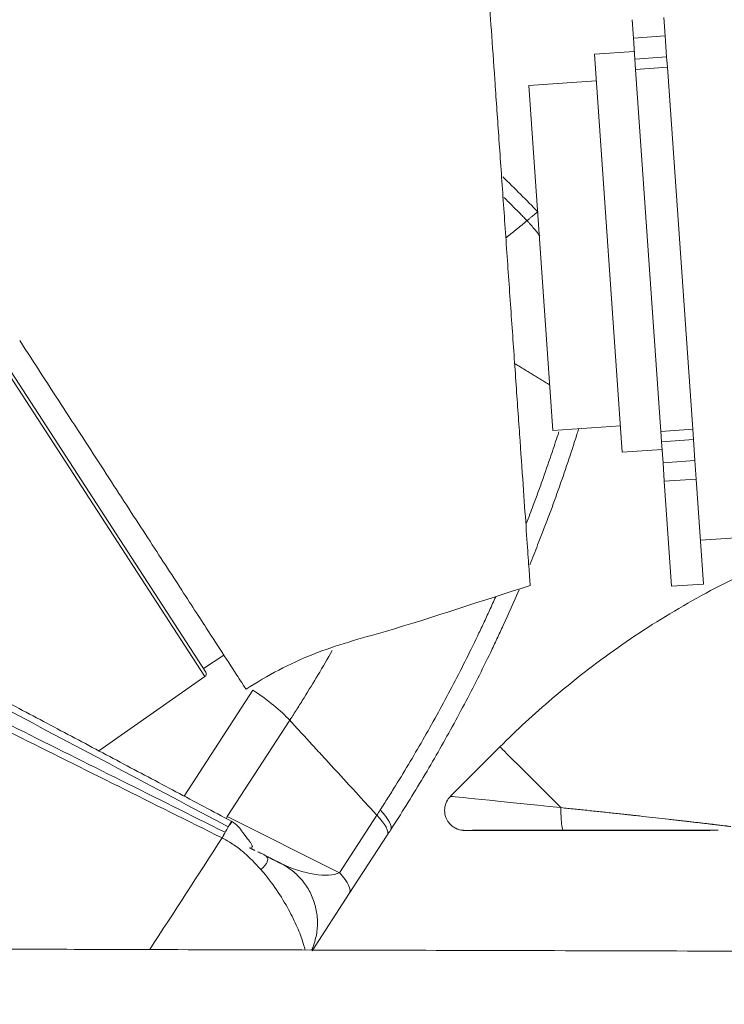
# Model space of a CAD drawing. Header units: millimetres. Extents: x -8 to 594, y 0 to 420.
# Tile 56 of 249: x 210 to 215, y 138 to 145. Entities that reach past the tile are written whole.
import ezdxf

# ---------------------------------------------------------------- set-up
doc = ezdxf.new("R2010")
doc.units = ezdxf.units.MM
doc.layers.add('1', color=7, linetype='Continuous', true_color=0xffffff)
doc.styles.add('Calibri', font='txt')
doc.dimstyles.get("Standard").update_dxf_attribs({"dimtxt": 0.18, "dimasz": 0.18, "dimexe": 0.18, "dimexo": 0.0625, "dimgap": 0.09, "dimtad": 0, "dimtih": 1, "dimtoh": 1, "dimdec": 4, "dimzin": 0, "dimdsep": 46, "dimtxsty": 'Standard', "dimcen": 0.09, "dimadec": 0, "dimazin": 0, "dimtfac": 1, "dimtdec": 4, "dimtofl": 0, "dimtmove": 0, "dimatfit": 3, "dimfxl": 0, "dimtolj": 1, "dimtzin": 0, "dimarcsym": 0})

# ---------------------------------------------------------------- blocks, each defined once
blk = doc.blocks.new('_U10')
at = {"layer": '1', "color": 18, "lineweight": 13}
for p, q in [((231.6494, 186.7855), (348.276, 186.7855)), ((346.276, 186.7855), (346.276, 152.3475)), ((346.276, 105.4567), (346.276, 139.8946)), ((192.5082, 105.4567), (348.276, 105.4567))]:
    blk.add_line(p, q, dxfattribs=at)
at = {"layer": '1', "color": 18}
for points in [[(346.276, 186.7855), (347.2139, 183.2855), (345.3382, 183.2855)], [(346.276, 105.4567), (345.3382, 108.9567), (347.2139, 108.9567)]]:
    blk.add_solid(points, dxfattribs=at)
at = {"layer": '1', "color": 18, "linetype": 'Continuous', "lineweight": 13, "char_height": 3.5, "attachment_point": 7, "rotation": 90, "line_spacing_factor": 1.399613, "style": 'Calibri'}
for s, insert in [('\\fCalibri|b0|i0;\\W1.0000;LIFTING STROPS* EYE', (356.9391, 122.4309)), ('\\fCalibri|b0|i0;\\W1.0000;2.28', (349.6162, 141.5521))]:
    blk.add_mtext(s, dxfattribs=dict(at, insert=insert))
blk = doc.blocks.new('_U11')
at = {"layer": '1', "color": 18, "lineweight": 13}
for p, q in [((146.8636, 141.1788), (71.4164, 141.1788)), ((73.4164, 141.1788), (73.4164, 96.4505)), ((254.8729, 105.4613), (71.4164, 105.4613))]:
    blk.add_line(p, q, dxfattribs=at)
at = {"layer": '1', "color": 18}
for points in [[(73.4164, 141.1788), (74.3542, 137.6788), (72.4786, 137.6788)], [(73.4164, 105.4613), (72.4786, 108.9613), (74.3542, 108.9613)]]:
    blk.add_solid(points, dxfattribs=at)
at = {"layer": '1', "color": 18, "linetype": 'Continuous', "lineweight": 13, "char_height": 3.5, "attachment_point": 7, "rotation": 90, "line_spacing_factor": 1.399613, "style": 'Calibri'}
for s, insert in [('\\fCalibri|b0|i0;\\W1.0000;0.71', (76.7565, 85.6551)), ('\\fCalibri|b0|i0;\\W1.0000;BOW DEFLEATED', (76.7565, 44.5569))]:
    blk.add_mtext(s, dxfattribs=dict(at, insert=insert))
blk = doc.blocks.new('_U13')
at = {"layer": '1', "color": 18, "lineweight": 13}
for p, q in [((115.9572, 152.2661), (52.7271, 152.2661)), ((54.7271, 152.2661), (54.7271, 135.0899)), ((54.7271, 105.4607), (54.7271, 122.637)), ((252.5082, 105.4607), (52.7271, 105.4607))]:
    blk.add_line(p, q, dxfattribs=at)
at = {"layer": '1', "color": 18}
for points in [[(54.7271, 152.2661), (55.6649, 148.7661), (53.7892, 148.7661)], [(54.7271, 105.4607), (53.7892, 108.9607), (55.6649, 108.9607)]]:
    blk.add_solid(points, dxfattribs=at)
at = {"layer": '1', "color": 18, "linetype": 'Continuous', "lineweight": 13, "insert": (58.0672, 124.2945), "char_height": 3.5, "attachment_point": 7, "rotation": 90, "line_spacing_factor": 1.399613, "style": 'Calibri'}
blk.add_mtext('\\fCalibri|b0|i0;\\W1.0000;0.94', dxfattribs=at)

msp = doc.modelspace()

# ---------------------------------------------------------------- linework, layer by layer
at = {"layer": '1', "color": 155, "linetype": 'Continuous', "lineweight": 18}
for p, q in [((214.4107, 145.1971), (214.401, 145.3359)), ((214.6404, 145.3527), (214.6501, 145.2138)), ((214.4107, 145.1971), (214.4217, 145.0395)), ((214.6611, 145.0562), (214.6501, 145.2138)), ((214.4177, 145.0971), (214.1184, 145.0761)), ((214.1184, 145.0761), (214.3277, 142.0835)), ((214.4217, 145.0395), (214.4272, 144.9613)), ((214.6666, 144.9781), (214.6611, 145.0562)), ((214.4272, 144.9613), (214.6175, 142.2401)), ((214.8569, 142.2569), (214.6666, 144.9781)), ((214.1324, 144.8766), (213.6236, 144.8411)), ((213.6236, 144.8411), (213.805, 142.2474)), ((209.6423, 142.8241), (211.1959, 140.4318)), ((213.805, 142.2474), (214.3137, 142.283)), ((214.6175, 142.2401), (214.6229, 142.1619)), ((214.8623, 142.1787), (214.8569, 142.2569)), ((214.6229, 142.1619), (214.6339, 142.0044)), ((214.8734, 142.0211), (214.8623, 142.1787)), ((214.3277, 142.0835), (214.6269, 142.1044)), ((214.6436, 141.8655), (214.6339, 142.0044)), ((214.8734, 142.0211), (214.8831, 141.8823)), ((214.6988, 141.0769), (214.6436, 141.8655)), ((214.8831, 141.8823), (214.9382, 141.0936)), ((214.9152, 141.4228), (215.9626, 141.4961)), ((214.6988, 141.0769), (214.9382, 141.0936)), ((211.1779, 140.4595), (211.3318, 140.5595)), ((210.3921, 139.8391), (211.1891, 140.3972)), ((213.4074, 139.8697), (213.0353, 139.4975)), ((213.4074, 139.8697), (213.0353, 139.4975)), ((212.5596, 139.2052), (212.2747, 138.7665)), ((212.2747, 138.7665), (211.9952, 138.3361))]:
    msp.add_line(p, q, dxfattribs=at)
at = {"layer": '1', "color": 155, "linetype": 'Continuous', "lineweight": 13}
for p, q in [((214.6501, 145.2138), (214.4107, 145.1971)), ((214.4217, 145.0395), (214.6611, 145.0562)), ((214.6666, 144.9781), (214.4272, 144.9613)), ((209.6217, 142.8107), (211.1891, 140.3972)), ((214.6175, 142.2401), (214.8569, 142.2569)), ((214.8623, 142.1787), (214.6229, 142.1619)), ((214.6339, 142.0044), (214.8734, 142.0211)), ((214.8831, 141.8823), (214.6436, 141.8655)), ((211.0334, 139.4987), (211.5505, 140.2951)), ((211.827, 140.0691), (211.3565, 139.3446)), ((211.3565, 139.3446), (212.2012, 138.9235)), ((212.2012, 138.9235), (212.4818, 139.3557))]:
    msp.add_line(p, q, dxfattribs=at)
at = {"layer": '1', "color": 155, "linetype": 'Continuous', "lineweight": 18}
msp.add_arc((211.1746, 140.418), 0.0254, 305, 32.99999, dxfattribs=at)
at = {"layer": '1', "color": 155, "linetype": 'Continuous', "lineweight": 13}
for centre, major_axis, ratio, start_param, end_param in [((213.9687, 139.3085), (-0.5614, 0.5612), 0.001233, 4.89715, 6.2842), ((213.9687, 139.3085), (-0.5614, 0.5612), 0.001233, 4.89715, 6.2842), ((214.0518, 139.3916), (-1.0165, 0.1059), 0.001347, 4.896049, 6.281158), ((214.0518, 139.3916), (-1.0165, 0.1059), 0.001347, 4.896049, 6.281158), ((212.1653, 139.5161), (-0.4193, 0.2723), 0.240411, 3.141593, 3.929638), ((213.8857, 139.3927), (0.0001, -0.15), 0.130129, 4.581229, 6.281427), ((213.8857, 139.3927), (0.0001, -0.15), 0.130129, 4.581229, 6.281427), ((211.4602, 139.3101), (-0.0669, -0.1342), 0.72566, 4.814882, 4.924363), ((214.0518, 139.2416), (0.9104, 0.0002), 0.001233, 2.84814, 3.880924), ((214.0518, 139.2416), (0.9104, 0.0002), 0.001233, 2.84814, 3.880924), ((211.3198, 139.1806), (-0.0446, -0.0895), 0.026436, 4.1793, 4.685513), ((211.8918, 139.0949), (-0.347, 0.1333), 0.393819, 1.331655, 2.799958), ((211.8553, 139.0388), (0.4193, -0.2723), 0.258788, 0, 0.787486)]:
    msp.add_ellipse(centre, major_axis=major_axis, ratio=ratio, start_param=start_param, end_param=end_param, dxfattribs=at)
at = {"layer": '1', "color": 155, "linetype": 'Continuous', "lineweight": 18}
for centre, start_param, end_param in [((214.0518, 139.2416), 1.754316, 2.84814), ((214.0518, 139.2416), 1.754316, 2.84814), ((214.0518, 139.2416), 3.880924, 4.528869), ((214.0518, 139.2416), 3.880924, 4.528869), ((214.0518, 139.2412), 3.880924, 4.528869)]:
    msp.add_ellipse(centre, major_axis=(0.9104, 0.0002), ratio=0.001233, start_param=start_param, end_param=end_param, dxfattribs=at)
for points, degree, knots in [([(213.293, 145.9707), (213.293, 145.9707), (213.2952, 145.9392), (213.305, 145.7993), (213.3209, 145.572), (213.3423, 145.266), (213.3683, 144.8933), (213.3981, 144.468), (213.4303, 144.0066), (213.4527, 143.6867), (213.4639, 143.5267)], 3, [0, 0, 0, 0, 0.125, 0.25, 0.375, 0.5, 0.625, 0.75, 0.875, 1, 1, 1, 1]), ([(252.9174, 129.9099), (252.4115, 129.9115), (251.801, 129.9135), (251.1396, 129.9156), (250.4498, 129.9179), (249.7402, 129.9203), (249.5041, 129.921), (249.3513, 129.9215), (249.1179, 129.9223), (248.5658, 129.9242), (247.3905, 129.9281), (244.5475, 129.9378), (238.643, 129.9586), (231.1512, 129.9873), (223.3503, 130.0191), (215.2971, 130.0554), (208.1147, 130.0887), (203.248, 130.1138), (199.938, 130.1355), (196.9311, 130.1595), (194.5612, 130.1822), (192.5021, 130.2045), (190.4434, 130.2292), (188.063, 130.2622), (185.6472, 130.3013), (183.1028, 130.3492), (180.691, 130.403), (178.6658, 130.4548), (176.7523, 130.5106), (174.8413, 130.5738), (173.1434, 130.6376), (171.6186, 130.7013), (170.3138, 130.7609), (169.1724, 130.817), (168.2592, 130.8644), (167.2905, 130.9176), (166.1516, 130.9837), (164.7967, 131.068), (163.2828, 131.1699), (161.5459, 131.2983), (159.6594, 131.4524), (157.7766, 131.6219), (155.8986, 131.8078), (154.0272, 132.0108), (152.1922, 132.2282), (150.5521, 132.4397), (149.1045, 132.6401), (147.8474, 132.8249), (146.7784, 132.9898), (145.869, 133.1356), (144.9631, 133.2866), (144.0606, 133.4427), (143.1616, 133.6041), (142.2661, 133.7708), (141.3742, 133.9429), (140.4858, 134.1204), (139.6012, 134.3034), (138.7201, 134.4919), (137.8428, 134.686), (136.9691, 134.8857), (136.0988, 135.091), (135.232, 135.3018), (134.3687, 135.5182), (133.5086, 135.7399), (132.6516, 135.9671), (131.7976, 136.1995), (130.9465, 136.4371), (130.0981, 136.6797), (129.2437, 136.9298), (128.2218, 137.2357), (127.0359, 137.6002), (125.8392, 137.9792), (124.6673, 138.3607), (123.3422, 138.8029), (122.0247, 139.2528), (120.7168, 139.709), (119.2732, 140.224), (117.6611, 140.8126), (116.2481, 141.3394), (114.9759, 141.8213), (113.7096, 142.3071), (112.6483, 142.7192), (111.7076, 143.0876), (110.6936, 143.4883), (109.8641, 143.8189), (109.3458, 144.0265), (108.9426, 144.1886), (108.7335, 144.2728)], 5, [0, 0, 0, 0, 0, 0, 0.016833, 0.020278, 0.021974, 0.022944, 0.023576, 0.024508, 0.025324, 0.029937, 0.041286, 0.062514, 0.118916, 0.221378, 0.278719, 0.300339, 0.32995, 0.357444, 0.383059, 0.388759, 0.400332, 0.408793, 0.425949, 0.451567, 0.468012, 0.480813, 0.49361, 0.506404, 0.519194, 0.531982, 0.544767, 0.550514, 0.557551, 0.563005, 0.570335, 0.575496, 0.58312, 0.595909, 0.608702, 0.621501, 0.63431, 0.647132, 0.659969, 0.672797, 0.685595, 0.6974, 0.703776, 0.710146, 0.716511, 0.722871, 0.729226, 0.735577, 0.741925, 0.748269, 0.754612, 0.760953, 0.767293, 0.773632, 0.779973, 0.786315, 0.792659, 0.799006, 0.805356, 0.811711, 0.81807, 0.824435, 0.830805, 0.837181, 0.843564, 0.850277, 0.863079, 0.875913, 0.883045, 0.888758, 0.901592, 0.914418, 0.927239, 0.940058, 0.952876, 0.958227, 0.965696, 0.978519, 0.983285, 0.991347, 1, 1, 1, 1, 1, 1]), ([(213.6926, 143.8904), (213.6927, 143.8904), (213.6927, 143.8903), (213.6928, 143.8902), (213.6928, 143.8902), (213.6929, 143.8901), (213.6929, 143.8901), (213.693, 143.89), (213.693, 143.89), (213.6931, 143.8899), (213.6931, 143.8899), (213.6932, 143.8898), (213.6931, 143.8898), (213.6931, 143.8897), (213.693, 143.8897), (213.6929, 143.8897), (213.6929, 143.8896), (213.6926, 143.8896), (213.6925, 143.8895), (213.692, 143.8893), (213.6918, 143.8892), (213.6909, 143.8889), (213.6903, 143.8886), (213.6887, 143.8877), (213.6879, 143.8872), (213.6859, 143.8859), (213.6848, 143.8852), (213.6831, 143.884), (213.6824, 143.8836), (213.6812, 143.8827), (213.6805, 143.8822), (213.677, 143.8797), (213.6739, 143.8773), (213.6668, 143.8717), (213.6629, 143.8686), (213.6544, 143.8616), (213.6452, 143.854), (213.6346, 143.8449), (213.6233, 143.8352), (213.6173, 143.8299), (213.6109, 143.8244)], 3, [0, 0, 0, 0, 0.000977, 0.000977, 0.001953, 0.001953, 0.003906, 0.003906, 0.007813, 0.007813, 0.015625, 0.015625, 0.03125, 0.03125, 0.046875, 0.046875, 0.0625, 0.0625, 0.09375, 0.09375, 0.125, 0.125, 0.1875, 0.1875, 0.25, 0.25, 0.3125, 0.3125, 0.34375, 0.34375, 0.375, 0.375, 0.5, 0.5, 0.625, 0.625, 0.75, 0.875, 0.875, 1, 1, 1, 1]), ([(252.9158, 129.172), (252.4096, 129.1737), (251.7989, 129.1757), (251.1373, 129.178), (250.4465, 129.1803), (249.7368, 129.1827), (249.505, 129.1835), (249.3529, 129.184), (249.114, 129.1848), (248.562, 129.1868), (247.3889, 129.1908), (244.546, 129.2008), (238.6417, 129.2222), (231.1498, 129.2517), (223.3486, 129.2842), (215.295, 129.3214), (208.1121, 129.3554), (203.2446, 129.3811), (199.933, 129.4031), (196.9244, 129.4274), (194.5528, 129.4504), (192.4923, 129.4729), (190.4322, 129.4979), (188.0497, 129.5311), (185.6313, 129.5705), (183.0839, 129.6187), (180.6689, 129.6728), (178.6403, 129.7249), (176.7231, 129.7809), (174.808, 129.8445), (173.1059, 129.9086), (171.5771, 129.9726), (170.2687, 130.0326), (169.124, 130.0889), (168.208, 130.1366), (167.2363, 130.19), (166.094, 130.2564), (164.7347, 130.3411), (163.2153, 130.4436), (161.4718, 130.5725), (159.5779, 130.7274), (157.6871, 130.8979), (155.8007, 131.0848), (153.9203, 131.2889), (152.0761, 131.5076), (150.4271, 131.7203), (148.9715, 131.922), (147.7074, 132.1079), (146.6325, 132.2738), (145.7177, 132.4206), (144.8063, 132.5725), (143.8982, 132.7297), (142.9936, 132.8922), (142.0924, 133.0601), (141.1947, 133.2333), (140.3005, 133.4121), (139.41, 133.5964), (138.523, 133.7862), (137.6398, 133.9817), (136.7601, 134.1828), (135.8839, 134.3896), (135.0113, 134.6019), (134.1422, 134.8197), (133.2764, 135.043), (132.414, 135.2717), (131.5547, 135.5056), (130.6984, 135.7447), (129.845, 135.9888), (128.9858, 136.2404), (127.9585, 136.548), (126.7664, 136.9145), (125.5631, 137.2956), (124.3852, 137.6791), (123.0545, 138.1233), (121.7316, 138.5752), (120.4184, 139.0334), (118.9692, 139.5505), (117.3515, 140.1412), (115.9338, 140.6699), (114.6578, 141.1533), (113.3881, 141.6405), (112.324, 142.0537), (111.3806, 142.4233), (110.3638, 142.8251), (109.5325, 143.1565), (109.013, 143.3646), (108.6092, 143.527), (108.3999, 143.6113)], 5, [0, 0, 0, 0, 0, 0, 0.016833, 0.020278, 0.021974, 0.022944, 0.023576, 0.024508, 0.025324, 0.029937, 0.041286, 0.062514, 0.118916, 0.221378, 0.278719, 0.300339, 0.32995, 0.357444, 0.383059, 0.388759, 0.400332, 0.408793, 0.425949, 0.451567, 0.468012, 0.480813, 0.49361, 0.506404, 0.519194, 0.531982, 0.544767, 0.550514, 0.557551, 0.563005, 0.570335, 0.575496, 0.58312, 0.595909, 0.608702, 0.621501, 0.63431, 0.647132, 0.659969, 0.672797, 0.685595, 0.6974, 0.703776, 0.710146, 0.716511, 0.722871, 0.729226, 0.735577, 0.741925, 0.748269, 0.754612, 0.760953, 0.767293, 0.773632, 0.779973, 0.786315, 0.792659, 0.799006, 0.805356, 0.811711, 0.81807, 0.824435, 0.830805, 0.837181, 0.843564, 0.850277, 0.863079, 0.875913, 0.883045, 0.888758, 0.901592, 0.914418, 0.927239, 0.940058, 0.952876, 0.958227, 0.965696, 0.978519, 0.983285, 0.991347, 1, 1, 1, 1, 1, 1]), ([(213.4639, 143.5267), (213.4751, 143.3668), (213.4975, 143.0468), (213.5297, 142.5854), (213.5595, 142.1601), (213.5855, 141.7874), (213.6069, 141.4815), (213.6228, 141.2542), (213.6326, 141.1142), (213.6348, 141.0827), (213.6348, 141.0827), (213.6348, 141.0827)], 3, [0, 0, 0, 0, 0.124992, 0.249984, 0.374977, 0.499969, 0.624961, 0.749953, 0.874945, 0.999938, 1, 1, 1, 1]), ([(211.4982, 140.3032), (211.4982, 140.3032), (211.4982, 140.3032), (211.4763, 140.337), (211.3788, 140.4871), (211.2205, 140.7308), (211.0075, 141.0589), (210.7479, 141.4586), (210.4517, 141.9146), (210.1304, 142.4094), (209.9076, 142.7525), (209.7962, 142.924)], 3, [0, 0, 0, 0, 0.000062, 0.125055, 0.250047, 0.375039, 0.500031, 0.625023, 0.750016, 0.875008, 1, 1, 1, 1]), ([(213.9988, 142.2589), (213.9944, 142.2448), (213.968, 142.1606), (213.9408, 142.0767), (213.871, 141.868), (213.8219, 141.7298), (213.7575, 141.558), (213.7444, 141.5238), (213.718, 141.4553), (213.6852, 141.3714), (213.6515, 141.2879), (213.6312, 141.2385)], 3, [0, 0, 0, 0, 0.041018, 0.243827, 0.243827, 0.649445, 0.649445, 0.750849, 0.750849, 0.852254, 1, 1, 1, 1]), ([(218.1402, 141.8311), (218.0235, 141.8311), (217.6991, 141.8225), (217.1678, 141.7697), (216.554, 141.6501), (215.9539, 141.4738), (215.3728, 141.2424), (214.8158, 140.9577), (214.2878, 140.6225), (213.817, 140.2577), (213.5335, 139.9959), (213.4074, 139.8697)], 3, [0, 0, 0, 0, 0.066525, 0.18534, 0.304184, 0.423028, 0.541872, 0.660716, 0.77956, 0.898404, 1, 1, 1, 1]), ([(218.1402, 141.8311), (218.0235, 141.8311), (217.6991, 141.8225), (217.1678, 141.7697), (216.554, 141.6501), (215.9539, 141.4738), (215.3728, 141.2424), (214.8158, 140.9577), (214.2878, 140.6225), (213.817, 140.2577), (213.5335, 139.9959), (213.4074, 139.8697)], 3, [0, 0, 0, 0, 0.066525, 0.18534, 0.304184, 0.423028, 0.541872, 0.660716, 0.77956, 0.898404, 1, 1, 1, 1]), ([(106.9731, 141.4356), (107.3095, 141.2999), (107.9368, 141.0476), (108.8098, 140.699), (109.5445, 140.4076), (110.1481, 140.1695), (110.6651, 139.9665), (111.7574, 139.5396), (114.098, 138.6365), (117.5853, 137.338), (121.6353, 135.9143), (125.471, 134.6577), (129.2406, 133.5239), (132.9349, 132.5181), (136.7032, 131.6071), (140.5614, 130.7937), (144.4988, 130.0783), (148.506, 129.4586), (152.5492, 128.9326), (156.6203, 128.492), (161.1347, 128.0909), (166.0923, 127.747), (171.4918, 127.47), (177.8543, 127.2358), (185.1775, 127.0676), (193.4575, 126.9479), (201.7403, 126.8751), (210.0236, 126.8275), (221.6205, 126.7648), (233.1293, 126.7076), (242.1121, 126.6674), (245.2497, 126.6538), (245.9325, 126.6509), (246.5868, 126.6481), (247.2273, 126.6453), (247.875, 126.6426), (248.6098, 126.6394), (249.4534, 126.6361), (250.4632, 126.6317), (251.624, 126.627), (252.4601, 126.6236), (252.9047, 126.6218)], 3, [0, 0, 0, 0, 0.008281, 0.015419, 0.021404, 0.026226, 0.030102, 0.033939, 0.052636, 0.086324, 0.1164, 0.146482, 0.173329, 0.200184, 0.227042, 0.253896, 0.281239, 0.308577, 0.335923, 0.363266, 0.390609, 0.426417, 0.462229, 0.498039, 0.552731, 0.607426, 0.662128, 0.716827, 0.771528, 0.891872, 0.944825, 0.949484, 0.954031, 0.958353, 0.962445, 0.96672, 0.971186, 0.977002, 0.983435, 0.991193, 1, 1, 1, 1]), ([(211.4982, 140.3032), (211.6597, 140.4054), (211.9942, 140.5859), (212.7326, 140.7825), (213.2718, 140.9676), (213.6348, 141.0827)], 3, [0, 0, 0, 0, 0.248705, 0.499136, 1, 1, 1, 1]), ([(213.5521, 141.0509), (213.5131, 140.9604), (213.4729, 140.8703), (213.4163, 140.7474), (213.4009, 140.7142), (213.3696, 140.6479), (213.3223, 140.5487), (213.2737, 140.4502), (213.1747, 140.2542), (213.0381, 139.9955), (212.8195, 139.6151), (212.6644, 139.3667), (212.5846, 139.2438)], 3, [0, 0, 0, 0, 0.143973, 0.143973, 0.197475, 0.197475, 0.250976, 0.35798, 0.35798, 0.571987, 0.785993, 1, 1, 1, 1]), ([(252.9145, 125.864), (252.4066, 125.8657), (251.7959, 125.8678), (251.1342, 125.8701), (250.4435, 125.8725), (249.7336, 125.8749), (249.5013, 125.8757), (249.3491, 125.8763), (249.1108, 125.8771), (248.5587, 125.8791), (247.3853, 125.8832), (244.542, 125.8935), (238.6371, 125.9153), (231.1442, 125.9453), (223.3418, 125.9785), (215.2872, 126.0162), (208.1031, 126.0508), (203.2322, 126.0768), (199.9157, 126.0991), (196.9017, 126.1237), (194.5249, 126.1469), (192.4599, 126.1696), (190.3945, 126.1948), (188.0047, 126.2283), (185.5775, 126.268), (183.0192, 126.3165), (180.5923, 126.3711), (178.5517, 126.4236), (176.6211, 126.4801), (174.6911, 126.5443), (172.9736, 126.6091), (171.4305, 126.6738), (170.109, 126.7344), (168.953, 126.7913), (168.0266, 126.8396), (167.0443, 126.8937), (165.8893, 126.9608), (164.5136, 127.0466), (162.9738, 127.1505), (161.2054, 127.2814), (159.2834, 127.4386), (157.3629, 127.6118), (155.4447, 127.8019), (153.531, 128.0096), (151.652, 128.2325), (149.9695, 128.4495), (148.4838, 128.6554), (147.1935, 128.8451), (146.0966, 129.0144), (145.1616, 129.1644), (144.2296, 129.3198), (143.3007, 129.4806), (142.3749, 129.6468), (141.4524, 129.8186), (140.5332, 129.996), (139.6173, 130.1791), (138.7049, 130.3678), (137.7959, 130.5623), (136.8905, 130.7627), (135.9887, 130.9688), (135.0907, 131.1806), (134.1965, 131.3981), (133.3061, 131.6212), (132.4196, 131.8498), (131.5368, 132.0838), (130.6577, 132.323), (129.7822, 132.5674), (128.9103, 132.8168), (128.0329, 133.0735), (126.9859, 133.3869), (125.7708, 133.7603), (124.5438, 134.1488), (123.344, 134.5394), (121.9928, 134.9902), (120.6508, 135.4484), (119.3187, 135.913), (117.8495, 136.437), (116.2122, 137.0347), (114.7781, 137.5692), (113.489, 138.0573), (112.208, 138.5487), (111.1343, 138.9654), (110.1827, 139.338), (109.1578, 139.7429), (108.3201, 140.0767), (107.7964, 140.2863), (107.3898, 140.4498), (107.1795, 140.5345)], 5, [0, 0, 0, 0, 0, 0, 0.016833, 0.020278, 0.021974, 0.022944, 0.023576, 0.024508, 0.025324, 0.029937, 0.041286, 0.062514, 0.118916, 0.221378, 0.278719, 0.300339, 0.32995, 0.357444, 0.383059, 0.388759, 0.400332, 0.408793, 0.425949, 0.451567, 0.468012, 0.480813, 0.49361, 0.506404, 0.519194, 0.531982, 0.544767, 0.550514, 0.557551, 0.563005, 0.570335, 0.575496, 0.58312, 0.595909, 0.608702, 0.621501, 0.63431, 0.647132, 0.659969, 0.672797, 0.685595, 0.6974, 0.703776, 0.710146, 0.716511, 0.722871, 0.729226, 0.735577, 0.741925, 0.748269, 0.754612, 0.760953, 0.767293, 0.773632, 0.779973, 0.786315, 0.792659, 0.799006, 0.805356, 0.811711, 0.81807, 0.824435, 0.830805, 0.837181, 0.843564, 0.850277, 0.863079, 0.875913, 0.883045, 0.888758, 0.901592, 0.914418, 0.927239, 0.940058, 0.952876, 0.958227, 0.965696, 0.978519, 0.983285, 0.991347, 1, 1, 1, 1, 1, 1]), ([(213.0473, 139.5066), (213.0364, 139.4984), (213.015, 139.4772), (212.9938, 139.4321), (212.9887, 139.3785), (213.002, 139.3294), (213.0263, 139.2926), (213.0533, 139.2686), (213.0794, 139.254), (213.1021, 139.2462), (213.1186, 139.243), (213.1285, 139.2419), (213.1329, 139.2417), (213.1357, 139.2415), (213.1386, 139.2414), (213.1445, 139.2413), (213.1622, 139.2412), (213.2326, 139.2409), (213.3155, 139.2408), (213.3752, 139.2407), (213.3812, 139.2407)], 3, [0, 0, 0, 0, 0.045876, 0.105582, 0.168465, 0.229915, 0.278818, 0.31992, 0.354456, 0.382398, 0.403095, 0.412968, 0.419045, 0.42502, 0.434468, 0.45623, 0.562869, 0.755426, 0.9759, 1, 1, 1, 1]), ([(213.0473, 139.5066), (213.0364, 139.4984), (213.015, 139.4772), (212.9938, 139.4321), (212.9887, 139.3785), (213.002, 139.3294), (213.0263, 139.2926), (213.0533, 139.2686), (213.0794, 139.254), (213.1021, 139.2462), (213.1186, 139.243), (213.1285, 139.2419), (213.1329, 139.2417), (213.1357, 139.2415), (213.1386, 139.2414), (213.1445, 139.2413), (213.1622, 139.2412), (213.2326, 139.2409), (213.3155, 139.2408), (213.3752, 139.2407), (213.3812, 139.2407)], 3, [0, 0, 0, 0, 0.045876, 0.105582, 0.168465, 0.229915, 0.278818, 0.31992, 0.354456, 0.382398, 0.403095, 0.412968, 0.419045, 0.42502, 0.434468, 0.45623, 0.562869, 0.755426, 0.9759, 1, 1, 1, 1]), ([(211.5341, 139.1145), (211.5343, 139.1145), (211.5385, 139.114), (211.5441, 139.1149), (211.5469, 139.1205), (211.5432, 139.1312), (211.5336, 139.1467), (211.5115, 139.1771), (211.4781, 139.2203), (211.4393, 139.2747), (211.408, 139.2988), (211.3889, 139.3106)], 3, [0, 0, 0, 0, 0.004659, 0.085931, 0.16872, 0.249623, 0.334895, 0.429159, 0.662105, 0.812109, 1, 1, 1, 1]), ([(215.0493, 139.2419), (215.0476, 139.2419), (215.0457, 139.2419), (215.0397, 139.242), (215.0352, 139.242), (215.0272, 139.242), (215.0243, 139.242), (215.0198, 139.2421), (215.0182, 139.2421), (215.015, 139.2421), (215.0133, 139.2421), (215.0048, 139.2421), (214.9974, 139.2421), (214.9815, 139.2422), (214.973, 139.2422), (214.9549, 139.2422), (214.9454, 139.2423), (214.9329, 139.2423), (214.9304, 139.2423), (214.9253, 139.2423), (214.9227, 139.2423), (214.9149, 139.2423), (214.9096, 139.2423), (214.8935, 139.2423), (214.8824, 139.2424), (214.8596, 139.2424), (214.848, 139.2424), (214.8241, 139.2424), (214.812, 139.2424), (214.7871, 139.2425), (214.7745, 139.2425), (214.7551, 139.2425), (214.7486, 139.2425), (214.7355, 139.2425), (214.729, 139.2425), (214.7092, 139.2425), (214.6958, 139.2426), (214.6555, 139.2426), (214.6282, 139.2426), (214.5727, 139.2426), (214.5446, 139.2427), (214.4875, 139.2427), (214.4586, 139.2427), (214.4, 139.2427), (214.3703, 139.2427), (214.3365, 139.2427), (214.3328, 139.2427), (214.3252, 139.2427), (214.3139, 139.2427), (214.2876, 139.2427), (214.265, 139.2427), (214.2197, 139.2427), (214.1592, 139.2427), (214.0986, 139.2427), (214.0379, 139.2427), (214.0075, 139.2427), (213.9467, 139.2427), (213.9162, 139.2427), (213.8857, 139.2427)], 3, [0, 0, 0, 0, 0.020568, 0.020568, 0.053216, 0.053216, 0.06954, 0.06954, 0.077702, 0.077702, 0.085864, 0.085864, 0.118511, 0.118511, 0.151159, 0.151159, 0.183807, 0.183807, 0.191969, 0.191969, 0.200131, 0.200131, 0.216454, 0.216454, 0.249102, 0.249102, 0.28175, 0.28175, 0.314398, 0.314398, 0.347045, 0.347045, 0.363369, 0.363369, 0.379693, 0.379693, 0.412341, 0.412341, 0.477636, 0.477636, 0.542932, 0.542932, 0.608227, 0.608227, 0.673523, 0.673523, 0.681685, 0.681685, 0.689847, 0.70617, 0.738818, 0.738818, 0.804114, 0.869409, 0.869409, 0.934705, 0.934705, 1, 1, 1, 1]), ([(215.0493, 139.2419), (215.0476, 139.2419), (215.0457, 139.2419), (215.0397, 139.242), (215.0352, 139.242), (215.0272, 139.242), (215.0243, 139.242), (215.0198, 139.2421), (215.0182, 139.2421), (215.015, 139.2421), (215.0133, 139.2421), (215.0048, 139.2421), (214.9974, 139.2421), (214.9815, 139.2422), (214.973, 139.2422), (214.9549, 139.2422), (214.9454, 139.2423), (214.9329, 139.2423), (214.9304, 139.2423), (214.9253, 139.2423), (214.9227, 139.2423), (214.9149, 139.2423), (214.9096, 139.2423), (214.8935, 139.2423), (214.8824, 139.2424), (214.8596, 139.2424), (214.848, 139.2424), (214.8241, 139.2424), (214.812, 139.2424), (214.7871, 139.2425), (214.7745, 139.2425), (214.7551, 139.2425), (214.7486, 139.2425), (214.7355, 139.2425), (214.729, 139.2425), (214.7092, 139.2425), (214.6958, 139.2426), (214.6555, 139.2426), (214.6282, 139.2426), (214.5727, 139.2426), (214.5446, 139.2427), (214.4875, 139.2427), (214.4586, 139.2427), (214.4, 139.2427), (214.3703, 139.2427), (214.3365, 139.2427), (214.3328, 139.2427), (214.3252, 139.2427), (214.3139, 139.2427), (214.2876, 139.2427), (214.265, 139.2427), (214.2197, 139.2427), (214.1592, 139.2427), (214.0986, 139.2427), (214.0379, 139.2427), (214.0075, 139.2427), (213.9467, 139.2427), (213.9162, 139.2427), (213.8857, 139.2427)], 3, [0, 0, 0, 0, 0.020568, 0.020568, 0.053216, 0.053216, 0.06954, 0.06954, 0.077702, 0.077702, 0.085864, 0.085864, 0.118511, 0.118511, 0.151159, 0.151159, 0.183807, 0.183807, 0.191969, 0.191969, 0.200131, 0.200131, 0.216454, 0.216454, 0.249102, 0.249102, 0.28175, 0.28175, 0.314398, 0.314398, 0.347045, 0.347045, 0.363369, 0.363369, 0.379693, 0.379693, 0.412341, 0.412341, 0.477636, 0.477636, 0.542932, 0.542932, 0.608227, 0.608227, 0.673523, 0.673523, 0.681685, 0.681685, 0.689847, 0.70617, 0.738818, 0.738818, 0.804114, 0.869409, 0.869409, 0.934705, 0.934705, 1, 1, 1, 1]), ([(213.8857, 139.2405), (213.9162, 139.2405), (213.9467, 139.2405), (214.0079, 139.2405), (214.0385, 139.2405), (214.0845, 139.2405), (214.0999, 139.2405), (214.1229, 139.2405), (214.1306, 139.2405), (214.1459, 139.2405), (214.1535, 139.2405), (214.1917, 139.2405), (214.222, 139.2405), (214.2822, 139.2406), (214.3121, 139.2406), (214.3715, 139.2406), (214.4009, 139.2406), (214.4594, 139.2407), (214.4884, 139.2407), (214.5316, 139.2407), (214.5459, 139.2407), (214.5673, 139.2407), (214.5745, 139.2407), (214.5886, 139.2408), (214.5957, 139.2408), (214.6307, 139.2408), (214.6582, 139.2408), (214.6984, 139.2409), (214.7117, 139.2409), (214.7378, 139.2409), (214.7508, 139.2409), (214.7762, 139.241), (214.7888, 139.241), (214.8135, 139.241), (214.8257, 139.241), (214.8406, 139.2411), (214.8436, 139.2411), (214.8495, 139.2411), (214.8525, 139.2411), (214.8613, 139.2411), (214.867, 139.2411), (214.8841, 139.2411), (214.8951, 139.2412), (214.9164, 139.2412), (214.9267, 139.2412), (214.9465, 139.2413), (214.956, 139.2413), (214.9695, 139.2413), (214.9739, 139.2413), (214.9803, 139.2414), (214.9824, 139.2414), (214.9861, 139.2414), (214.9877, 139.2414), (214.9893, 139.2414)], 3, [0, 0, 0, 0, 0.074217, 0.074217, 0.148434, 0.148434, 0.185543, 0.185543, 0.204097, 0.204097, 0.222651, 0.222651, 0.296868, 0.296868, 0.371085, 0.371085, 0.445302, 0.445302, 0.519519, 0.519519, 0.556628, 0.556628, 0.575182, 0.575182, 0.593736, 0.593736, 0.667953, 0.667953, 0.705062, 0.705062, 0.74217, 0.74217, 0.779279, 0.779279, 0.816387, 0.816387, 0.825664, 0.825664, 0.834941, 0.834941, 0.853496, 0.853496, 0.890604, 0.890604, 0.927713, 0.927713, 0.964821, 0.964821, 0.983375, 0.983375, 0.992653, 0.992653, 1, 1, 1, 1]), ([(213.8857, 139.2405), (213.9162, 139.2405), (213.9467, 139.2405), (214.0079, 139.2405), (214.0385, 139.2405), (214.0845, 139.2405), (214.0999, 139.2405), (214.1229, 139.2405), (214.1306, 139.2405), (214.1459, 139.2405), (214.1535, 139.2405), (214.1917, 139.2405), (214.222, 139.2405), (214.2822, 139.2406), (214.3121, 139.2406), (214.3715, 139.2406), (214.4009, 139.2406), (214.4594, 139.2407), (214.4884, 139.2407), (214.5316, 139.2407), (214.5459, 139.2407), (214.5673, 139.2407), (214.5745, 139.2407), (214.5886, 139.2408), (214.5957, 139.2408), (214.6307, 139.2408), (214.6582, 139.2408), (214.6984, 139.2409), (214.7117, 139.2409), (214.7378, 139.2409), (214.7508, 139.2409), (214.7762, 139.241), (214.7888, 139.241), (214.8135, 139.241), (214.8257, 139.241), (214.8406, 139.2411), (214.8436, 139.2411), (214.8495, 139.2411), (214.8525, 139.2411), (214.8613, 139.2411), (214.867, 139.2411), (214.8841, 139.2411), (214.8951, 139.2412), (214.9164, 139.2412), (214.9267, 139.2412), (214.9465, 139.2413), (214.956, 139.2413), (214.9695, 139.2413), (214.9739, 139.2413), (214.9803, 139.2414), (214.9824, 139.2414), (214.9861, 139.2414), (214.9877, 139.2414), (214.9893, 139.2414)], 3, [0, 0, 0, 0, 0.074217, 0.074217, 0.148434, 0.148434, 0.185543, 0.185543, 0.204097, 0.204097, 0.222651, 0.222651, 0.296868, 0.296868, 0.371085, 0.371085, 0.445302, 0.445302, 0.519519, 0.519519, 0.556628, 0.556628, 0.575182, 0.575182, 0.593736, 0.593736, 0.667953, 0.667953, 0.705062, 0.705062, 0.74217, 0.74217, 0.779279, 0.779279, 0.816387, 0.816387, 0.825664, 0.825664, 0.834941, 0.834941, 0.853496, 0.853496, 0.890604, 0.890604, 0.927713, 0.927713, 0.964821, 0.964821, 0.983375, 0.983375, 0.992653, 0.992653, 1, 1, 1, 1]), ([(211.5846, 139.0811), (211.5905, 139.0785), (211.6031, 139.0731), (211.622, 139.0647), (211.6352, 139.0577), (211.6417, 139.0533), (211.6425, 139.0527)], 3, [0, 0, 0, 0, 0.295091, 0.622651, 0.950211, 1, 1, 1, 1]), ([(211.652, 139.0469), (211.681, 139.0324), (211.7289, 139.0085), (211.7586, 138.9937), (211.7586, 138.9937)], 2, [0, 0, 0, 0.306134, 0.653224, 1, 1, 1]), ([(211.9915, 138.3412), (211.9954, 138.3499), (212.0058, 138.3749), (212.0195, 138.4174), (212.0304, 138.469), (212.0358, 138.5214), (212.0356, 138.5917), (212.0214, 138.6787), (211.983, 138.7774), (211.9248, 138.8658), (211.8495, 138.9401), (211.79, 138.9781), (211.7586, 138.9937)], 3, [0, 0, 0, 0, 0.037304, 0.106068, 0.174832, 0.243596, 0.31236, 0.449888, 0.587416, 0.724944, 0.862472, 1, 1, 1, 1]), ([(262.7031, 138.2811), (262.2721, 138.2806), (261.2123, 138.2795), (259.5896, 138.2781), (257.9007, 138.2768), (256.4091, 138.2758), (255.1143, 138.2749), (254.0167, 138.2745), (253.1147, 138.2746), (252.3992, 138.2746), (251.8564, 138.2733), (251.4297, 138.2726), (251.0704, 138.2706), (250.6996, 138.279), (250.2988, 138.2726), (249.8229, 138.2783), (249.2673, 138.2763), (248.461, 138.2755), (247.3706, 138.2759), (245.9553, 138.2772), (244.3218, 138.279), (242.6117, 138.281), (240.8504, 138.2833), (239.064, 138.2857), (237.1341, 138.2886), (235.0856, 138.2919), (232.337, 138.2966), (229.0156, 138.3029), (225.3268, 138.3103), (221.9639, 138.3175), (218.9116, 138.3245), (216.0502, 138.3314), (213.3776, 138.3383), (211.0537, 138.3446), (209.0569, 138.3503), (207.3403, 138.3554), (205.6758, 138.3608), (204.0172, 138.3666), (201.5412, 138.3762), (198.206, 138.392), (193.9404, 138.4226), (189.7337, 138.4647), (186.9394, 138.5037), (185.6328, 138.5243)], 3, [0, 0, 0, 0, 0.016775, 0.041255, 0.063162, 0.082516, 0.099319, 0.113563, 0.12524, 0.134426, 0.141413, 0.146368, 0.151036, 0.155392, 0.160822, 0.166634, 0.173919, 0.182449, 0.198017, 0.216357, 0.237539, 0.261598, 0.282921, 0.306093, 0.33113, 0.358038, 0.385829, 0.438113, 0.487317, 0.529409, 0.569008, 0.606124, 0.640782, 0.673034, 0.696577, 0.718504, 0.73985, 0.761364, 0.783062, 0.836225, 0.891186, 0.949107, 1, 1, 1, 1])]:
    msp.add_open_spline(points, degree=degree, knots=knots, dxfattribs=at)
for points, degree in [([(213.4287, 144.1545), (213.5183, 144.0683), (213.6063, 143.9803), (213.6925, 143.8905)], 3), ([(213.6109, 143.8244), (213.4521, 143.6955)], 1), ([(211.3909, 139.3089), (208.0361, 141.0915), (204.674, 142.86)], 2), ([(213.7809, 142.5913), (213.5181, 142.7519)], 1), ([(211.827, 140.0691), (212.4818, 139.3558)], 1), ([(212.4818, 139.3558), (212.5479, 139.2867), (212.5765, 139.2313), (212.5596, 139.2053)], 3), ([(212.5846, 139.2438), (212.5763, 139.2309), (212.5679, 139.2181), (212.5596, 139.2053)], 3), ([(211.5254, 139.11), (211.5447, 139.1003), (211.5634, 139.091)], 2)]:
    msp.add_open_spline(points, degree=degree, dxfattribs=at)
at = {"layer": '1', "color": 155, "linetype": 'Continuous', "lineweight": 13}
for points, degree, knots in [([(213.611, 143.8244), (213.61, 143.8255), (213.6089, 143.8266), (213.6069, 143.8287), (213.6038, 143.832), (213.5965, 143.8395), (213.5819, 143.8546), (213.5527, 143.8847), (213.5035, 143.9347), (213.4623, 143.9759), (213.4379, 143.9999)], 3, [0, 0, 0, 0, 0.018211, 0.018211, 0.036422, 0.072844, 0.145688, 0.291375, 0.582751, 1, 1, 1, 1]), ([(213.7072, 143.7118), (213.7044, 143.7154), (213.7016, 143.7191), (213.6942, 143.7285), (213.6896, 143.7344), (213.6802, 143.746), (213.6659, 143.7633), (213.6464, 143.7859), (213.6288, 143.8053), (213.6199, 143.8148), (213.6154, 143.8196), (213.6131, 143.8219), (213.612, 143.8231), (213.6115, 143.8236), (213.6112, 143.824), (213.611, 143.8241), (213.6109, 143.8243)], 3, [0, 0, 0, 0, 0.093108, 0.093108, 0.244256, 0.244256, 0.395405, 0.697703, 0.848851, 0.924426, 0.962213, 0.981106, 0.990553, 0.995277, 0.995277, 1, 1, 1, 1]), ([(211.365, 139.2677), (211.0854, 139.4162), (210.8058, 139.5646), (210.2464, 139.8611), (209.9666, 140.0093), (209.407, 140.3055), (209.1271, 140.4535), (208.5674, 140.7494), (208.2875, 140.8973), (207.4477, 141.3409), (206.8878, 141.6365), (205.7679, 142.2274), (205.2078, 142.5228), (204.6478, 142.8181)], 3, [0, 0, 0, 0, 0.125, 0.125, 0.25, 0.25, 0.375, 0.375, 0.5, 0.5, 0.75, 0.75, 1, 1, 1, 1]), ([(211.3186, 139.1842), (210.7983, 139.4434), (210.2781, 139.7026), (209.2377, 140.2212), (208.7175, 140.4806), (207.1571, 141.2587), (206.1169, 141.7775), (205.0767, 142.2964)], 3, [0, 0, 0, 0, 0.25, 0.25, 0.5, 0.5, 1, 1, 1, 1]), ([(205.0985, 142.3391), (205.6187, 142.0799), (206.1388, 141.8206), (207.1792, 141.302), (207.6993, 141.0427), (208.7397, 140.5241), (209.2598, 140.2647), (210.3001, 139.746), (210.8203, 139.4866), (211.3404, 139.2271)], 3, [0, 0, 0, 0, 0.25, 0.25, 0.5, 0.5, 0.75, 0.75, 1, 1, 1, 1]), ([(213.6066, 141.5499), (213.6242, 141.5953), (213.6416, 141.6407), (213.6712, 141.7198), (213.6836, 141.7533), (213.7081, 141.8204), (213.7444, 141.9213), (213.7961, 142.0713), (213.8344, 142.1881), (213.8501, 142.2371)], 3, [0, 0, 0, 0, 0.200265, 0.200265, 0.347302, 0.347302, 0.494339, 0.788413, 1, 1, 1, 1]), ([(106.9704, 141.6244), (107.1802, 141.5397), (107.5866, 141.3759), (108.1107, 141.1655), (108.9502, 140.8301), (109.9812, 140.4217), (110.9387, 140.0458), (112.0159, 139.6266), (113.3011, 139.1324), (114.5944, 138.6413), (116.0337, 138.1034), (117.6765, 137.5021), (119.1503, 136.975), (120.4868, 136.5076), (121.8336, 136.0465), (123.1888, 135.593), (124.3927, 135.2), (125.624, 134.8091), (126.8426, 134.4334), (127.8922, 134.1184), (128.7717, 133.8602), (129.646, 133.6094), (130.524, 133.3635), (131.4057, 133.1228), (132.2914, 132.8873), (133.1809, 132.6572), (134.0746, 132.4325), (134.9721, 132.2134), (135.8732, 132.0001), (136.778, 131.7925), (137.6864, 131.5908), (138.5983, 131.3949), (139.5135, 131.2048), (140.4322, 131.0205), (141.3541, 130.8418), (142.2792, 130.6688), (143.2074, 130.5014), (144.1387, 130.3394), (145.0731, 130.183), (146.0103, 130.0319), (147.1098, 129.8613), (148.4029, 129.6702), (149.8918, 129.4627), (151.5778, 129.2439), (153.4604, 129.0192), (155.378, 128.8095), (157.2998, 128.6177), (159.2236, 128.4427), (161.1484, 128.2838), (162.9193, 128.1514), (164.4617, 128.0462), (165.8397, 127.9592), (166.9964, 127.8911), (167.9804, 127.8362), (168.909, 127.7871), (170.0683, 127.7291), (171.393, 127.6674), (172.9386, 127.6014), (174.659, 127.5353), (176.5921, 127.4695), (178.5256, 127.4115), (180.5682, 127.3574), (182.997, 127.301), (185.5583, 127.2505), (187.988, 127.2089), (190.3793, 127.1736), (192.4456, 127.1468), (194.5133, 127.1225), (196.8935, 127.0975), (199.9105, 127.0707), (203.229, 127.0459), (208.1003, 127.0162), (215.286, 126.9762), (223.3419, 126.9324), (231.1446, 126.8934), (238.6365, 126.8577), (244.5373, 126.8314), (247.3796, 126.819), (248.5315, 126.8141), (249.0837, 126.8117), (249.3726, 126.8106), (249.518, 126.81), (249.7106, 126.809), (250.4209, 126.806), (251.1203, 126.8031), (251.7844, 126.8003), (252.3957, 126.7978), (252.9033, 126.7957)], 5, [0, 0, 0, 0, 0, 0, 0.008653, 0.016715, 0.021481, 0.034304, 0.041773, 0.047124, 0.059942, 0.072761, 0.085582, 0.098408, 0.111242, 0.116955, 0.124087, 0.136921, 0.149723, 0.156436, 0.162819, 0.169195, 0.175565, 0.18193, 0.188289, 0.194644, 0.200994, 0.207341, 0.213685, 0.220027, 0.226368, 0.232707, 0.239047, 0.245388, 0.251731, 0.258075, 0.264423, 0.270774, 0.277129, 0.283489, 0.289854, 0.296224, 0.3026, 0.314405, 0.327203, 0.340031, 0.352868, 0.36569, 0.378499, 0.391298, 0.404091, 0.41688, 0.424504, 0.429665, 0.436995, 0.442449, 0.449486, 0.455233, 0.468018, 0.480806, 0.493596, 0.50639, 0.519187, 0.531988, 0.548433, 0.574051, 0.591207, 0.599668, 0.611241, 0.616941, 0.642556, 0.67005, 0.699661, 0.721281, 0.778622, 0.881084, 0.937486, 0.958714, 0.970063, 0.974676, 0.975492, 0.976424, 0.977056, 0.978026, 0.979722, 0.983167, 1, 1, 1, 1, 1, 1]), ([(212.5074, 139.3955), (212.5268, 139.4255), (212.546, 139.4556), (212.5841, 139.5159), (212.6409, 139.6067), (212.6965, 139.6981), (212.8059, 139.8819), (212.9473, 140.1294), (213.0799, 140.3818), (213.176, 140.5729), (213.2232, 140.6689), (213.2768, 140.7817), (213.2994, 140.8303), (213.3145, 140.8627), (213.3219, 140.8789), (213.345, 140.9292), (213.3605, 140.9633), (213.3758, 140.9975)], 3, [0, 0, 0, 0, 0.058654, 0.058654, 0.117309, 0.234618, 0.234618, 0.469236, 0.703854, 0.703854, 0.821163, 0.879817, 0.909144, 0.909144, 0.938471, 0.938471, 1, 1, 1, 1]), ([(212.1469, 140.5938), (212.1114, 140.5318), (212.0753, 140.4701), (212.0044, 140.3516), (211.9697, 140.2947), (211.9168, 140.2098), (211.8901, 140.1674), (211.8587, 140.1182), (211.8429, 140.0937), (211.8349, 140.0814), (211.8315, 140.0762), (211.8293, 140.0727), (211.8281, 140.0709), (211.827, 140.0691)], 3, [0, 0, 0, 0, 0.348958, 0.348958, 0.674479, 0.674479, 0.83724, 0.91862, 0.95931, 0.979655, 0.989827, 0.989827, 1, 1, 1, 1]), ([(213.8663, 139.4123), (213.9009, 139.4088), (213.9355, 139.4052), (214.0045, 139.3981), (214.039, 139.3945), (214.1078, 139.3873), (214.1421, 139.3837), (214.2106, 139.3764), (214.2448, 139.3727), (214.2961, 139.3672), (214.3131, 139.3653), (214.3387, 139.3626), (214.3472, 139.3616), (214.36, 139.3602), (214.3643, 139.3598), (214.3728, 139.3589), (214.3855, 139.3575), (214.4024, 139.3556), (214.4151, 139.3542), (214.4235, 139.3533), (214.4277, 139.3528), (214.4487, 139.3505), (214.4653, 139.3487), (214.5148, 139.3432), (214.5472, 139.3396), (214.6108, 139.3325), (214.6421, 139.3289), (214.688, 139.3237), (214.7031, 139.322), (214.7331, 139.3186), (214.7479, 139.3169), (214.7772, 139.3136), (214.7917, 139.3119), (214.8095, 139.3098), (214.8131, 139.3094), (214.8202, 139.3086), (214.8237, 139.3082), (214.8342, 139.307), (214.8412, 139.3062), (214.8618, 139.3038), (214.8753, 139.3022), (214.9015, 139.2992), (214.9143, 139.2977), (214.9392, 139.2948), (214.9514, 139.2934), (214.9749, 139.2906), (214.9863, 139.2893), (215, 139.2876), (215.0027, 139.2873), (215.0081, 139.2867), (215.0161, 139.2858), (215.0237, 139.2848), (215.0387, 139.2831), (215.0481, 139.2819), (215.0659, 139.2798), (215.0742, 139.2788), (215.0896, 139.277), (215.0967, 139.2761), (215.1039, 139.2753), (215.1047, 139.2752), (215.1063, 139.275), (215.1086, 139.2747), (215.1137, 139.2741), (215.1177, 139.2736), (215.1251, 139.2727), (215.1293, 139.2722), (215.136, 139.2713), (215.1385, 139.271), (215.1404, 139.2707), (215.1406, 139.2707), (215.141, 139.2707), (215.1412, 139.2706), (215.1417, 139.2706), (215.1425, 139.2704), (215.1428, 139.2704), (215.1428, 139.2704), (215.1428, 139.2704), (215.1428, 139.2704)], 3, [0, 0, 0, 0, 0.062473, 0.062473, 0.124945, 0.124945, 0.187418, 0.187418, 0.249891, 0.249891, 0.281127, 0.281127, 0.296745, 0.296745, 0.304554, 0.304554, 0.312363, 0.327981, 0.33579, 0.33579, 0.3436, 0.3436, 0.374836, 0.374836, 0.437309, 0.437309, 0.499781, 0.499781, 0.531018, 0.531018, 0.562254, 0.562254, 0.59349, 0.59349, 0.601299, 0.601299, 0.609108, 0.609108, 0.624727, 0.624727, 0.655963, 0.655963, 0.687199, 0.687199, 0.718435, 0.718435, 0.749672, 0.749672, 0.757481, 0.757481, 0.76529, 0.780908, 0.780908, 0.812144, 0.812144, 0.843381, 0.843381, 0.874617, 0.874617, 0.878522, 0.878522, 0.882426, 0.890235, 0.905853, 0.905853, 0.93709, 0.93709, 0.968326, 0.968326, 0.972231, 0.972231, 0.976135, 0.976135, 0.983944, 0.999562, 0.999562, 1, 1, 1, 1]), ([(213.8663, 139.4123), (213.9009, 139.4088), (213.9355, 139.4052), (214.0045, 139.3981), (214.039, 139.3945), (214.1078, 139.3873), (214.1421, 139.3837), (214.2106, 139.3764), (214.2448, 139.3727), (214.2961, 139.3672), (214.3131, 139.3653), (214.3387, 139.3626), (214.3472, 139.3616), (214.36, 139.3602), (214.3643, 139.3598), (214.3728, 139.3589), (214.3855, 139.3575), (214.4024, 139.3556), (214.4151, 139.3542), (214.4235, 139.3533), (214.4277, 139.3528), (214.4487, 139.3505), (214.4653, 139.3487), (214.5148, 139.3432), (214.5472, 139.3396), (214.6108, 139.3325), (214.6421, 139.3289), (214.688, 139.3237), (214.7031, 139.322), (214.7331, 139.3186), (214.7479, 139.3169), (214.7772, 139.3136), (214.7917, 139.3119), (214.8095, 139.3098), (214.8131, 139.3094), (214.8202, 139.3086), (214.8237, 139.3082), (214.8342, 139.307), (214.8412, 139.3062), (214.8618, 139.3038), (214.8753, 139.3022), (214.9015, 139.2992), (214.9143, 139.2977), (214.9392, 139.2948), (214.9514, 139.2934), (214.9749, 139.2906), (214.9863, 139.2893), (215, 139.2876), (215.0027, 139.2873), (215.0081, 139.2867), (215.0161, 139.2858), (215.0237, 139.2848), (215.0387, 139.2831), (215.0481, 139.2819), (215.0659, 139.2798), (215.0742, 139.2788), (215.0896, 139.277), (215.0967, 139.2761), (215.1039, 139.2753), (215.1047, 139.2752), (215.1063, 139.275), (215.1086, 139.2747), (215.1137, 139.2741), (215.1177, 139.2736), (215.1251, 139.2727), (215.1293, 139.2722), (215.136, 139.2713), (215.1385, 139.271), (215.1404, 139.2707), (215.1406, 139.2707), (215.141, 139.2707), (215.1412, 139.2706), (215.1417, 139.2706), (215.1425, 139.2704), (215.1428, 139.2704), (215.1428, 139.2704), (215.1428, 139.2704), (215.1428, 139.2704)], 3, [0, 0, 0, 0, 0.06249, 0.06249, 0.12498, 0.12498, 0.187471, 0.187471, 0.249961, 0.249961, 0.281206, 0.281206, 0.296829, 0.296829, 0.30464, 0.30464, 0.312451, 0.328074, 0.335885, 0.335885, 0.343696, 0.343696, 0.374941, 0.374941, 0.437432, 0.437432, 0.499922, 0.499922, 0.531167, 0.531167, 0.562412, 0.562412, 0.593657, 0.593657, 0.601468, 0.601468, 0.60928, 0.60928, 0.624902, 0.624902, 0.656147, 0.656147, 0.687393, 0.687393, 0.718638, 0.718638, 0.749883, 0.749883, 0.757694, 0.757694, 0.765505, 0.781128, 0.781128, 0.812373, 0.812373, 0.843618, 0.843618, 0.874863, 0.874863, 0.878769, 0.878769, 0.882675, 0.890486, 0.906108, 0.906108, 0.937353, 0.937353, 0.968599, 0.968599, 0.972504, 0.972504, 0.97641, 0.97641, 0.984221, 0.999844, 0.999844, 1, 1, 1, 1]), ([(211.365, 139.2677), (211.3773, 139.2898), (211.3868, 139.3052), (211.3932, 139.3123), (211.3902, 139.3038), (211.3819, 139.2862)], 3, [0, 0, 0, 0, 0.5, 0.5, 1, 1, 1, 1]), ([(211.6104, 138.9464), (211.5906, 138.9684), (211.5527, 139.0103), (211.4974, 139.0619), (211.4492, 139.1016), (211.4081, 139.1316), (211.3671, 139.1583), (211.3389, 139.1735), (211.3251, 139.1809)], 3, [0, 0, 0, 0, 0.245849, 0.470403, 0.611348, 0.746307, 0.875699, 1, 1, 1, 1]), ([(211.6425, 139.0527), (211.6472, 139.0494), (211.6539, 139.0435), (211.6601, 139.0329), (211.6622, 139.0219), (211.6594, 139.0073), (211.649, 138.9884), (211.6316, 138.9672), (211.6176, 138.9532), (211.6104, 138.9464)], 3, [0, 0, 0, 0, 0.220374, 0.350312, 0.480249, 0.610187, 0.740125, 0.870062, 1, 1, 1, 1]), ([(211.9425, 138.3418), (211.9393, 138.3551), (211.927, 138.4002), (211.8935, 138.4945), (211.8304, 138.628), (211.7439, 138.7743), (211.6649, 138.883), (211.6164, 138.9394), (211.6104, 138.9464)], 3, [0, 0, 0, 0, 0.106462, 0.322222, 0.537905, 0.753617, 0.969291, 1, 1, 1, 1])]:
    msp.add_open_spline(points, degree=degree, knots=knots, dxfattribs=at)
for points in [[(211.5505, 140.2951), (211.6604, 140.2233), (211.7622, 140.1402), (211.827, 140.0691)], [(212.4818, 139.3558), (212.4903, 139.369), (212.4989, 139.3823), (212.5074, 139.3955)], [(211.3417, 139.2264), (211.3495, 139.2402), (211.3572, 139.2539), (211.365, 139.2677)], [(210.774, 138.3454), (210.9555, 138.625), (211.1371, 138.9046), (211.3186, 139.1842)], [(211.3186, 139.1842), (211.3266, 139.199), (211.3347, 139.2137), (211.3417, 139.2264)], [(211.3251, 139.1809), (211.3229, 139.182), (211.3208, 139.1831), (211.3186, 139.1842)], [(211.3404, 139.2271), (211.3408, 139.2269), (211.3413, 139.2267), (211.3417, 139.2264)]]:
    msp.add_open_spline(points, degree=3, dxfattribs=at)

# ---------------------------------------------------------------- dimensions: what is measured, and where the dimension line sits
at = {"layer": '1', "color": 18, "linetype": 'Continuous', "lineweight": 13}
for base, p1, p2, text, override, picture, middle in [((346.276, 105.4567), (224.6494, 186.7855), (192.5082, 105.4567), ' \\fCalibri|b0|i0;\\C18;2.28 \\P\\fCalibri|b0|i0;\\C18;{\\H1.00x;\\fCalibri|b0|i0;LIFTING STROPS* EYE\\fCalibri|b0|i0;}\\C18;', {"dimtxt": 3.5, "dimasz": 3.5, "dimexe": 2, "dimexo": 0, "dimgap": 1.5, "dimtih": 0, "dimtoh": 0, "dimdec": 2, "dimlfac": 0.001, "dimdsep": 46, "dimlunit": 2, "dimpost": '', "dimtxsty": 'Calibri', "dimsah": 1, "dimse1": 0, "dimse2": 0, "dimsd1": 0, "dimsd2": 0, "dimclrd": 18, "dimclre": 18, "dimclrt": 18, "dimtol": 0, "dimtm": -0.1, "dimtfac": 1, "dimtdec": 2, "dimtofl": 1, "dimtmove": 0, "dimlwd": 13, "dimlwe": 13}, '_U10', (346.276, 146.1211)), ((73.4164, 141.1788), (254.8729, 105.4613), (146.8636, 141.1788), '\\fCalibri|b0|i0;\\C18;{\\H1.00x;\\fCalibri|b0|i0;BOW DEFLEATED\\fCalibri|b0|i0;}\\C18; <> ', {"dimtxt": 3.5, "dimasz": 3.5, "dimexe": 2, "dimexo": 0, "dimgap": 1.5, "dimtih": 0, "dimtoh": 0, "dimdec": 2, "dimlfac": 0.02, "dimdsep": 46, "dimlunit": 2, "dimtxsty": 'Calibri', "dimsah": 1, "dimse1": 0, "dimse2": 0, "dimsd1": 0, "dimsd2": 0, "dimclrd": 18, "dimclre": 18, "dimclrt": 18, "dimtol": 0, "dimtm": -0.1, "dimtfac": 1, "dimtdec": 2, "dimtofl": 1, "dimtmove": 0, "dimlwd": 13, "dimlwe": 13}, '_U11', (73.4164, 69.6749))]:
    dim = msp.add_linear_dim(base=base, p1=p1, p2=p2, angle=90, text=text, dimstyle='Standard', override=override, dxfattribs=at)
    dim.commit()
    dim.dimension.update_dxf_attribs({"geometry": picture, "text_midpoint": middle, "dimtype": 160})
dim = msp.add_linear_dim(base=(54.7271, 152.2661), p1=(252.5082, 105.4607), p2=(115.9572, 152.2661), angle=90, dimstyle='Standard', override={"dimtxt": 3.5, "dimasz": 3.5, "dimexe": 2, "dimexo": 0, "dimgap": 1.5, "dimtih": 0, "dimtoh": 0, "dimdec": 2, "dimlfac": 0.02, "dimdsep": 46, "dimlunit": 2, "dimtxsty": 'Calibri', "dimsah": 1, "dimse1": 0, "dimse2": 0, "dimsd1": 0, "dimsd2": 0, "dimclrd": 18, "dimclre": 18, "dimclrt": 18, "dimtol": 0, "dimtm": -0.1, "dimtfac": 1, "dimtdec": 2, "dimtofl": 1, "dimtmove": 0, "dimlwd": 13, "dimlwe": 13}, dxfattribs=at)
dim.commit()
dim.dimension.update_dxf_attribs({"geometry": '_U13', "text_midpoint": (54.7271, 128.8634), "dimtype": 160})

doc.saveas('drawing.dxf')
